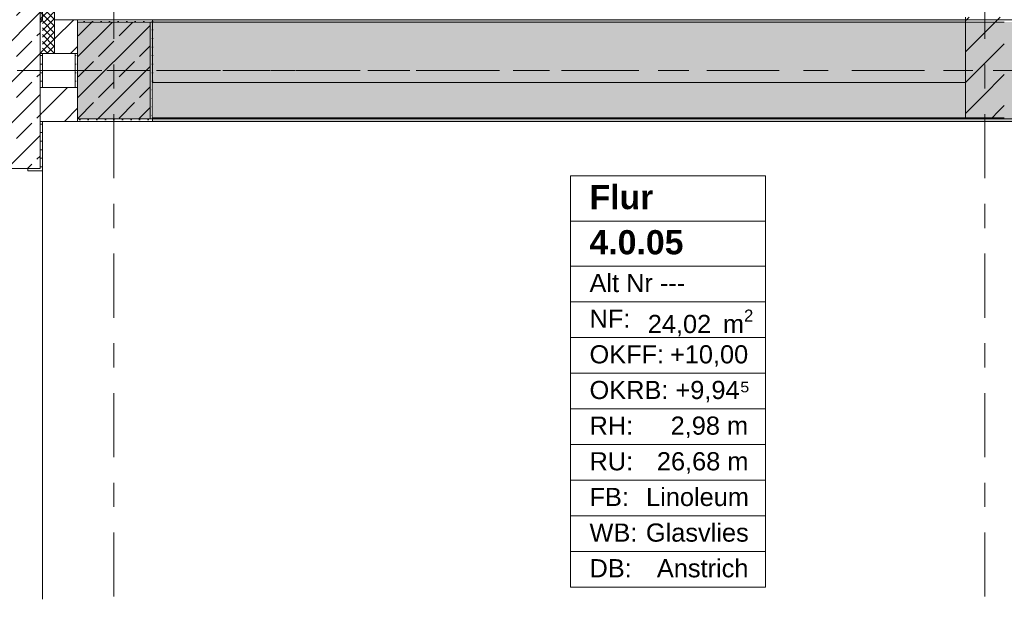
# Model space of a CAD drawing. Header units: metres. Extents: x -3.6 to 84.5, y -11 to 16.8.
# Tile 28 of 229: x 0.1 to 4.2, y 6.1 to 8.5. Entities that reach past the tile are written whole.
import ezdxf

# ---------------------------------------------------------------- set-up
doc = ezdxf.new("R2010")
doc.units = ezdxf.units.M
doc.header["$MEASUREMENT"] = 0
for name, pattern in [('Achse', [0.2, 0.1, -0.05, 0, -0.05]), ('Strichlinie doppelt', [0.546806, 0.264583, -0.105833, 0.070556, -0.105833]), ('Wipeout_Contour', [1, 0, -1])]:
    doc.linetypes.add(name, pattern=pattern)
for name, color, linetype in [('401 - Zone.Raum_ Raumbegrenzung_ Whg.', 7, 'Continuous'), ('451 - Universal.Achsen Raster', 7, 'Continuous'), ('604 - Struktur.Wand Aussen', 7, 'Continuous'), ('605 - Struktur.Wand Innen', 7, 'Continuous'), ('607 - Struktur.Stütze', 7, 'Continuous'), ('608 - Struktur.Träger', 7, 'Continuous'), ('Abbruch_605 - Struktur.Wand Innen', 7, 'Continuous')]:
    doc.layers.add(name, color=color, linetype=linetype)
doc.styles.add('ERSTELLTER_STIL_1', font='txt')
doc.styles.add('ERSTELLTER_STIL_2', font='txt')
doc.linetypes.add('Abbruch 1', pattern='A,0,[1,2022.0244.A_L5A-PL04.10_iA_Deckenelemente 3.OG1.Shx,S=0.001984,R=0,X=0,Y=0],-0.25,0', length=0.25)
pattern_1 = [(45, (0, 0), (-0.08485281, 0.08485281), []), (45, (-0.04243, 0.04243), (-0.08485281, 0.08485281), [0.09, -0.03])]
pattern_2 = [(45, (0, 0), (-0.01767767, 0.01767767), [0, -0.025])]
pattern_3 = [(45, (0, 0), (-0.0636396, 0.0636396), [])]
pattern_4 = [(315, (0, 0), (0.014142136, 0.014142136), []), (45, (0, 0), (-0.014142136, 0.014142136), [])]

msp = doc.modelspace()

# ---------------------------------------------------------------- hatches: boundary and pattern name
at = {"layer": '604 - Struktur.Wand Aussen', "linetype": 'Continuous', "lineweight": 0, "true_color": 0x000000}
h = msp.add_hatch(dxfattribs=at)
h.set_pattern_fill('Gips_0001', color=18, style=0, pattern_type=2)
h.set_pattern_definition(pattern_2)
h.paths.add_polyline_path([(0.235, 7.895), (0.225, 7.895), (0.175, 7.895), (0.175, 7.885), (0.235, 7.885)])
at = {"layer": '607 - Struktur.Stütze', "linetype": 'Continuous', "lineweight": 0, "true_color": 0x000000}
h = msp.add_hatch(dxfattribs=at)
h.set_pattern_fill('Gips_0001', color=18, style=0, pattern_type=2)
h.set_pattern_definition(pattern_2)
h.paths.add_polyline_path([(0.38, 8.51), (0.38, 8.5), (0.68, 8.5), (0.68, 8.1), (0.38, 8.1), (0.38, 8.09), (0.69, 8.09), (0.69, 8.51)])
h = msp.add_hatch(dxfattribs=at)
h.set_pattern_fill('Beton__Stahlbeton_0001', color=18, style=0, pattern_type=2)
h.set_pattern_definition(pattern_1)
h.paths.add_polyline_path([(0.38, 8.1), (0.68, 8.1), (0.68, 8.5), (0.38, 8.5)])
h = msp.add_hatch(dxfattribs=at)
h.set_pattern_fill('Gips_0001', color=18, style=0, pattern_type=2)
h.set_pattern_definition(pattern_2)
h.paths.add_polyline_path([(0.38, 8.37), (0.37, 8.37), (0.37, 8.23), (0.38, 8.23)])

# ---------------------------------------------------------------- linework, layer by layer
at = {"layer": '401 - Zone.Raum_ Raumbegrenzung_ Whg.', "color": 7, "linetype": 'Continuous', "lineweight": 9}
for p, q in [((3.2236, 7.8646), (2.4171, 7.8646)), ((2.4171, 7.8646), (2.4171, 6.1654)), ((2.4171, 7.8646), (3.2236, 7.8646)), ((2.4171, 7.6779), (2.4171, 7.8646)), ((3.2236, 6.1654), (3.2236, 7.8646)), ((3.2236, 7.8646), (3.2236, 7.6779)), ((3.2236, 7.6779), (2.4171, 7.6779)), ((2.4171, 7.6779), (3.2236, 7.6779)), ((2.4171, 7.4913), (2.4171, 7.6779)), ((3.2236, 7.6779), (3.2236, 7.4913)), ((3.2236, 7.4913), (2.4171, 7.4913)), ((2.4171, 7.4913), (3.2236, 7.4913)), ((2.4171, 7.344), (2.4171, 7.4913)), ((3.2236, 7.4913), (3.2236, 7.344)), ((3.2236, 7.344), (2.4171, 7.344)), ((2.4171, 7.344), (3.2236, 7.344)), ((2.4171, 7.1967), (2.4171, 7.344)), ((3.2236, 7.344), (3.2236, 7.1967)), ((3.2236, 7.1967), (2.4171, 7.1967)), ((2.4171, 7.1967), (3.2236, 7.1967)), ((2.4171, 7.0494), (2.4171, 7.1967)), ((3.2236, 7.1967), (3.2236, 7.0494)), ((3.2236, 7.0494), (2.4171, 7.0494)), ((2.4171, 7.0494), (3.2236, 7.0494)), ((2.4171, 6.9021), (2.4171, 7.0494)), ((3.2236, 7.0494), (3.2236, 6.9021)), ((3.2236, 6.9021), (2.4171, 6.9021)), ((2.4171, 6.9021), (3.2236, 6.9021)), ((2.4171, 6.7547), (2.4171, 6.9021)), ((3.2236, 6.9021), (3.2236, 6.7547)), ((3.2236, 6.7547), (2.4171, 6.7547)), ((2.4171, 6.7547), (3.2236, 6.7547)), ((2.4171, 6.6074), (2.4171, 6.7547)), ((3.2236, 6.7547), (3.2236, 6.6074)), ((3.2236, 6.6074), (2.4171, 6.6074)), ((2.4171, 6.6074), (3.2236, 6.6074)), ((2.4171, 6.4601), (2.4171, 6.6074)), ((3.2236, 6.6074), (3.2236, 6.4601)), ((3.2236, 6.4601), (2.4171, 6.4601)), ((2.4171, 6.4601), (3.2236, 6.4601)), ((2.4171, 6.3128), (2.4171, 6.4601)), ((3.2236, 6.4601), (3.2236, 6.3128)), ((3.2236, 6.3128), (2.4171, 6.3128)), ((2.4171, 6.3128), (3.2236, 6.3128)), ((2.4171, 6.1654), (2.4171, 6.3128)), ((3.2236, 6.3128), (3.2236, 6.1654)), ((2.4171, 6.1654), (3.2236, 6.1654)), ((3.2236, 6.1654), (2.4171, 6.1654))]:
    msp.add_line(p, q, dxfattribs=at)
at = {"layer": '451 - Universal.Achsen Raster', "color": 160, "linetype": 'Strichlinie doppelt', "lineweight": 9, "true_color": 0x3232ff}
msp.add_line((0.53, -10.585), (0.53, 16.355), dxfattribs=at)
at = {"layer": '604 - Struktur.Wand Aussen', "color": 7, "linetype": 'Continuous', "lineweight": 13}
for p, q in [((0.105, 7.895), (0.175, 7.895)), ((0.225, 7.895), (0.175, 7.895)), ((0.235, 6.115), (0.235, 7.885))]:
    msp.add_line(p, q, dxfattribs=at)
at = {"layer": '604 - Struktur.Wand Aussen', "color": 7, "linetype": 'Continuous', "lineweight": 5}
for p, q in [((0.175, 7.895), (0.175, 7.885)), ((0.235, 7.895), (0.235, 7.885)), ((0.175, 7.885), (0.235, 7.885))]:
    msp.add_line(p, q, dxfattribs=at)
at = {"layer": '607 - Struktur.Stütze', "color": 7, "linetype": 'Continuous', "lineweight": 5, "flags": 128}
for points in [[(0.38, 8.09), (0.69, 8.09), (0.69, 8.51), (0.38, 8.51)], [(0.37, 8.37), (0.37, 8.23)]]:
    msp.add_lwpolyline(points, dxfattribs=at)
at = {"layer": '607 - Struktur.Stütze', "color": 7, "linetype": 'Continuous', "lineweight": 13, "flags": 128}
msp.add_lwpolyline([(0.38, 8.1), (0.68, 8.1), (0.68, 8.5), (0.38, 8.5)], close=True, dxfattribs=at)
at = {"layer": '608 - Struktur.Träger', "color": 7, "linetype": 'Continuous', "lineweight": 5}
msp.add_line((0.69, 8.51), (0.69, 8.5), dxfattribs=at)

# ---------------------------------------------------------------- texts
at = {"layer": '401 - Zone.Raum_ Raumbegrenzung_ Whg.', "color": 7, "lineweight": 9, "attachment_point": 1}
for s, insert, char_height, style in [('\\A1;{\\pqj;\\pt0;\\fArial|b1|i0|c0|p38;Flur}', (2.4957, 7.827), 0.1, 'ERSTELLTER_STIL_1'), ('\\A1;{\\pqj;\\pt0;\\fArial|b1|i0|c0|p38;}', (3.145, 7.8498), 0.1, 'ERSTELLTER_STIL_1'), ('\\A1;{\\pqj;\\pt0;\\fArial|b1|i0|c0|p38;}', (3.145, 7.6632), 0.1, 'ERSTELLTER_STIL_1'), ('\\A1;{\\pql;\\pt0;\\fArial|b1|i0|c0|p38;4.0.05}', (2.4957, 7.6404), 0.1, 'ERSTELLTER_STIL_1'), ('\\A1;{\\pqj;\\pt0;\\fArial|b0|i0|c0|p38;Alt Nr ---}', (2.4957, 7.4595), 0.075, 'ERSTELLTER_STIL_2'), ('\\A1;{\\pqj;\\pt0;\\fArial|b0|i0|c0|p38;}', (3.145, 7.4766), 0.075, 'ERSTELLTER_STIL_2'), ('\\A1;{\\pqj;\\pt0;\\fArial|b0|i0|c0|p38;NF: }', (2.4957, 7.3121), 0.075, 'ERSTELLTER_STIL_2'), ('\\A1;{\\pql;\\pt0,0.05;\\fArial|b0|i0|c0|p38;24,02\\fArial|b0|i0|c0|p38;\\A1{\\H.66x;\\S^  ;}\\fArial|b0|i0|c0|p38; m\\fArial|b0|i0|c0|p38;\\A1{\\H.66x;\\S2^  ;}}', (2.7365, 7.3121), 0.075, 'ERSTELLTER_STIL_2'), ('\\A1;{\\pqj;\\pt0;\\fArial|b0|i0|c0|p38;OKFF: }', (2.4957, 7.1648), 0.075, 'ERSTELLTER_STIL_2'), ('\\A1;{\\pqj;\\pt0;\\fArial|b0|i0|c0|p38;+10,00}', (2.8282, 7.1648), 0.075, 'ERSTELLTER_STIL_2'), ('\\A1;{\\pqj;\\pt0;\\fArial|b0|i0|c0|p38;OKRB: }', (2.4957, 7.0175), 0.075, 'ERSTELLTER_STIL_2'), ('\\A1;{\\pqj;\\pt0;\\fArial|b0|i0|c0|p38;+9,94⁵}', (2.8509, 7.0175), 0.075, 'ERSTELLTER_STIL_2'), ('\\A1;{\\pqj;\\pt0;\\fArial|b0|i0|c0|p38;RH: }', (2.4957, 6.8702), 0.075, 'ERSTELLTER_STIL_2'), ('\\A1;{\\pqj;\\pt0;\\fArial|b0|i0|c0|p38;2,98 m}', (2.831, 6.8702), 0.075, 'ERSTELLTER_STIL_2'), ('\\A1;{\\pqj;\\pt0;\\fArial|b0|i0|c0|p38;RU: }', (2.4957, 6.7229), 0.075, 'ERSTELLTER_STIL_2'), ('\\A1;{\\pqj;\\pt0;\\fArial|b0|i0|c0|p38;26,68 m}', (2.7741, 6.7229), 0.075, 'ERSTELLTER_STIL_2'), ('\\A1;{\\pqj;\\pt0;\\fArial|b0|i0|c0|p38;FB: }', (2.4957, 6.5755), 0.075, 'ERSTELLTER_STIL_2'), ('\\A1;{\\pqj;\\pt0;\\fArial|b0|i0|c0|p38;Linoleum}', (2.7295, 6.5755), 0.075, 'ERSTELLTER_STIL_2'), ('\\A1;{\\pqj;\\pt0;\\fArial|b0|i0|c0|p38;Glasvlies}', (2.7288, 6.4282), 0.075, 'ERSTELLTER_STIL_2'), ('\\A1;{\\pqj;\\pt0;\\fArial|b0|i0|c0|p38;WB: }', (2.4957, 6.4282), 0.075, 'ERSTELLTER_STIL_2'), ('\\A1;{\\pqj;\\pt0;\\fArial|b0|i0|c0|p38;DB: }', (2.4957, 6.2809), 0.075, 'ERSTELLTER_STIL_2'), ('\\A1;{\\pqj;\\pt0;\\fArial|b0|i0|c0|p38;Anstrich}', (2.7741, 6.2809), 0.075, 'ERSTELLTER_STIL_2')]:
    msp.add_mtext(s, dxfattribs=dict(at, insert=insert, char_height=char_height, style=style))

# ---------------------------------------------------------------- wipeouts: each hides what was drawn before it
at = {"color": 254, "linetype": 'Wipeout_Contour', "lineweight": 0, "ltscale": 33.831363}
msp.add_wipeout([(0.235, 8.37), (0.235, 8.51), (0.225, 8.51), (0.225, 8.37)], dxfattribs=at).dxf.layer = '605 - Struktur.Wand Innen'
at = {"color": 254, "linetype": 'Wipeout_Contour', "lineweight": 0, "ltscale": 32.713807}
msp.add_wipeout([(0.235, 8.09), (0.235, 8.23), (0.225, 8.23), (0.225, 8.09)], dxfattribs=at).dxf.layer = '605 - Struktur.Wand Innen'

# ---------------------------------------------------------------- next in the draw order: hatches: boundary and pattern name
at = {"layer": '604 - Struktur.Wand Aussen', "linetype": 'Continuous', "lineweight": 0, "true_color": 0x000000}
h = msp.add_hatch(dxfattribs=at)
h.set_pattern_fill('Gips_0001', color=18, style=0, pattern_type=2)
h.set_pattern_definition(pattern_2)
h.paths.add_polyline_path([(0.235, 8.51), (0.235, 13.445), (0.225, 13.445), (0.225, 8.51)])
at = {"layer": '605 - Struktur.Wand Innen', "linetype": 'Continuous', "lineweight": 0, "true_color": 0x000000}
h = msp.add_hatch(dxfattribs=at)
h.set_pattern_fill('MW_Ziegel_0001', color=18, style=0, pattern_type=2)
h.set_pattern_definition(pattern_3)
h.paths.add_polyline_path([(0.235, 8.37), (0.235, 8.51), (0.225, 8.51), (0.225, 8.37)])
h = msp.add_hatch(dxfattribs=at)
h.set_pattern_fill('MW_Ziegel_0001', color=18, style=0, pattern_type=2)
h.set_pattern_definition(pattern_3)
h.paths.add_polyline_path([(0.235, 8.09), (0.235, 8.23), (0.225, 8.23), (0.225, 8.09)])

# ---------------------------------------------------------------- next in the draw order: linework, layer by layer
at = {"layer": '604 - Struktur.Wand Aussen', "color": 7, "linetype": 'Continuous', "lineweight": 18}
for p, q in [((0.235, 8.51), (0.225, 8.51)), ((0.235, 8.51), (0.225, 8.51)), ((0.225, 8.37), (0.235, 8.37)), ((0.225, 8.37), (0.235, 8.37))]:
    msp.add_line(p, q, dxfattribs=at)
at = {"layer": '604 - Struktur.Wand Aussen', "color": 7, "linetype": 'Continuous', "lineweight": 13}
msp.add_line((0.225, 8.51), (0.225, 8.37), dxfattribs=at)
msp.add_line((0.225, 8.51), (0.225, 8.37), dxfattribs=at)
at = {"layer": '604 - Struktur.Wand Aussen', "color": 7, "linetype": 'Continuous', "lineweight": 5, "flags": 128}
msp.add_lwpolyline([(0.235, 8.51), (0.235, 13.445)], dxfattribs=at)
at = {"layer": 'Abbruch_605 - Struktur.Wand Innen', "color": 7, "linetype": 'Abbruch 1', "lineweight": 18, "flags": 128}
msp.add_lwpolyline([(0.225, 12.69), (0.225, 8.51)], dxfattribs=at)

# ---------------------------------------------------------------- next in the draw order: wipeouts: each hides what was drawn before it
at = {"color": 254, "linetype": 'Wipeout_Contour', "lineweight": 0, "ltscale": 33.844923}
msp.add_wipeout([(0.285, 8.37), (0.38, 8.37), (0.38, 8.51), (0.285, 8.51)], dxfattribs=at).dxf.layer = '605 - Struktur.Wand Innen'
at = {"color": 254, "linetype": 'Wipeout_Contour', "lineweight": 0, "ltscale": 34.619}
msp.add_wipeout([(0.69, 8.105), (4.05, 8.105), (4.05, 8.25), (0.69, 8.25)], dxfattribs=at).dxf.layer = '605 - Struktur.Wand Innen'

# ---------------------------------------------------------------- next in the draw order: hatches: boundary and pattern name
at = {"layer": '605 - Struktur.Wand Innen', "linetype": 'Continuous', "lineweight": 0, "true_color": 0x000000}
h = msp.add_hatch(dxfattribs=at)
h.set_pattern_fill('MW_Ziegel_0001', color=18, style=0, pattern_type=2)
h.set_pattern_definition(pattern_3)
h.paths.add_polyline_path([(0.285, 8.37), (0.38, 8.37), (0.38, 8.51), (0.285, 8.51)])
at = {"layer": 'Abbruch_605 - Struktur.Wand Innen', "linetype": 'Continuous', "lineweight": 0, "true_color": 0x000000}
h = msp.add_hatch(dxfattribs=at)
h.set_pattern_fill('Dämmung__hart_2_0001', color=18, style=0, pattern_type=2)
h.set_pattern_definition(pattern_4)
h.paths.add_polyline_path([(0.285, 12.69), (0.225, 12.69), (0.225, 8.51), (0.285, 8.51)])
h = msp.add_hatch(dxfattribs=at)
h.set_pattern_fill('Dämmung__hart_2_0001', color=18, style=0, pattern_type=2)
h.set_pattern_definition(pattern_4)
h.paths.add_polyline_path([(0.285, 8.51), (0.235, 8.51), (0.235, 8.37), (0.285, 8.37)])

# ---------------------------------------------------------------- next in the draw order: linework, layer by layer
at = {"layer": '605 - Struktur.Wand Innen', "color": 7, "linetype": 'Continuous', "lineweight": 18}
for p, q in [((0.235, 8.37), (0.285, 8.37)), ((4.05, 8.25), (4.05, 8.105))]:
    msp.add_line(p, q, dxfattribs=at)
at = {"layer": '605 - Struktur.Wand Innen', "color": 7, "linetype": 'Continuous', "lineweight": 18, "flags": 128}
for points in [[(0.38, 8.51), (0.285, 8.51)], [(0.38, 8.5), (0.38, 8.51)], [(0.235, 8.37), (0.38, 8.37)]]:
    msp.add_lwpolyline(points, dxfattribs=at)
at = {"layer": '605 - Struktur.Wand Innen', "color": 7, "linetype": 'Continuous', "lineweight": 13, "flags": 128}
for points in [[(4.05, 8.25), (0.69, 8.25)], [(0.69, 8.105), (4.05, 8.105)]]:
    msp.add_lwpolyline(points, dxfattribs=at)
at = {"layer": '608 - Struktur.Träger', "color": 7, "linetype": 'Continuous', "lineweight": 13}
msp.add_line((0.69, 8.5), (0.38, 8.5), dxfattribs=at)
at = {"layer": '608 - Struktur.Träger', "color": 7, "linetype": 'Continuous', "lineweight": 5}
msp.add_line((0.69, 8.1), (0.69, 8.09), dxfattribs=at)
at = {"layer": 'Abbruch_605 - Struktur.Wand Innen', "color": 7, "linetype": 'Abbruch 1', "lineweight": 18}
msp.add_line((0.285, 8.37), (0.285, 8.51), dxfattribs=at)
msp.add_line((0.285, 8.37), (0.285, 8.51), dxfattribs=at)
at = {"layer": 'Abbruch_605 - Struktur.Wand Innen', "color": 7, "linetype": 'Abbruch 1', "lineweight": 18, "flags": 128}
msp.add_lwpolyline([(0.285, 8.51), (0.285, 12.69)], dxfattribs=at)

# ---------------------------------------------------------------- next in the draw order: wipeouts: each hides what was drawn before it
at = {"color": 254, "linetype": 'Wipeout_Contour', "lineweight": 0, "ltscale": 32.724497}
msp.add_wipeout([(0.38, 8.23), (0.235, 8.23), (0.235, 8.09), (0.38, 8.09)], dxfattribs=at).dxf.layer = '605 - Struktur.Wand Innen'

# ---------------------------------------------------------------- next in the draw order: hatches: boundary and pattern name
at = {"layer": '604 - Struktur.Wand Aussen', "linetype": 'Continuous', "lineweight": 0, "true_color": 0x000000}
h = msp.add_hatch(dxfattribs=at)
h.set_pattern_fill('Beton__Stahlbeton_0001', color=18, style=0, pattern_type=2)
h.set_pattern_definition(pattern_1)
h.paths.add_polyline_path([(-0.015, 13.455), (-0.015, 7.895), (0.105, 7.895), (0.175, 7.895), (0.225, 7.895), (0.225, 13.455)])
h = msp.add_hatch(dxfattribs=at)
h.set_pattern_fill('Gips_0001', color=18, style=0, pattern_type=2)
h.set_pattern_definition(pattern_2)
h.paths.add_polyline_path([(0.235, 8.23), (0.235, 8.37), (0.225, 8.37), (0.225, 8.23)])
h = msp.add_hatch(dxfattribs=at)
h.set_pattern_fill('Gips_0001', color=18, style=0, pattern_type=2)
h.set_pattern_definition(pattern_2)
h.paths.add_polyline_path([(0.225, 7.895), (0.235, 7.895), (0.235, 8.09), (0.225, 8.09)])
at = {"layer": '605 - Struktur.Wand Innen', "linetype": 'Continuous', "lineweight": 0, "true_color": 0x000000}
h = msp.add_hatch(dxfattribs=at)
h.set_pattern_fill('MW_Ziegel_0001', color=18, style=0, pattern_type=2)
h.set_pattern_definition(pattern_3)
h.paths.add_polyline_path([(0.38, 8.23), (0.235, 8.23), (0.235, 8.09), (0.38, 8.09)])

# ---------------------------------------------------------------- next in the draw order: linework, layer by layer
at = {"layer": '604 - Struktur.Wand Aussen', "color": 7, "linetype": 'Continuous', "lineweight": 13}
for p, q in [((0.225, 8.23), (0.225, 8.37)), ((0.225, 8.23), (0.225, 8.09)), ((0.225, 8.23), (0.225, 8.09)), ((0.225, 7.895), (0.225, 8.09))]:
    msp.add_line(p, q, dxfattribs=at)
at = {"layer": '604 - Struktur.Wand Aussen', "color": 7, "linetype": 'Continuous', "lineweight": 18}
for p, q in [((0.235, 8.23), (0.225, 8.23)), ((0.235, 8.23), (0.225, 8.23)), ((0.225, 8.09), (0.235, 8.09)), ((0.225, 8.09), (0.235, 8.09))]:
    msp.add_line(p, q, dxfattribs=at)
at = {"layer": '604 - Struktur.Wand Aussen', "color": 7, "linetype": 'Continuous', "lineweight": 5, "flags": 128}
for points in [[(0.235, 8.23), (0.235, 8.37)], [(0.235, 7.895), (0.235, 8.09)]]:
    msp.add_lwpolyline(points, dxfattribs=at)
at = {"layer": '605 - Struktur.Wand Innen', "color": 7, "linetype": 'Continuous', "lineweight": 18, "flags": 128}
for points in [[(0.38, 8.23), (0.235, 8.23)], [(0.38, 8.09), (0.38, 8.1)], [(0.235, 8.09), (0.38, 8.09)]]:
    msp.add_lwpolyline(points, dxfattribs=at)
at = {"layer": '608 - Struktur.Träger', "color": 7, "linetype": 'Continuous', "lineweight": 13}
msp.add_line((0.38, 8.09), (0.38, 8.51), dxfattribs=at)
at = {"layer": '608 - Struktur.Träger', "color": 7, "linetype": 'Continuous', "lineweight": 9}
msp.add_line((0.38, 8.5), (0.38, 8.1), dxfattribs=at)

# ---------------------------------------------------------------- next in the draw order: wipeouts: each hides what was drawn before it
at = {"color": 254, "linetype": 'Wipeout_Contour', "lineweight": 0, "ltscale": 27.189361}
msp.add_wipeout([(4.21, 8.105), (4.05, 8.25), (4.05, 8.105)], dxfattribs=at).dxf.layer = '605 - Struktur.Wand Innen'

# ---------------------------------------------------------------- next in the draw order: hatches: boundary and pattern name
at = {"layer": '605 - Struktur.Wand Innen', "linetype": 'Continuous', "lineweight": 0, "true_color": 0x000000}
h = msp.add_hatch(dxfattribs=at)
h.set_pattern_fill('MW_Ziegel_0001', color=18, style=0, pattern_type=2)
h.set_pattern_definition(pattern_3)
h.paths.add_polyline_path([(4.21, 8.105), (4.05, 8.25), (4.05, 8.105)])

# ---------------------------------------------------------------- next in the draw order: wipeouts: each hides what was drawn before it
at = {"color": 254, "linetype": 'Wipeout_Contour', "lineweight": 0, "ltscale": 37.596946}
msp.add_wipeout([(4.21, 8.52), (4.05, 8.52), (4.05, 8.25), (4.21, 8.105)], dxfattribs=at).dxf.layer = '605 - Struktur.Wand Innen'

# ---------------------------------------------------------------- next in the draw order: hatches: boundary and pattern name
at = {"layer": '605 - Struktur.Wand Innen', "linetype": 'Continuous', "lineweight": 0, "true_color": 0x000000}
h = msp.add_hatch(dxfattribs=at)
h.set_pattern_fill('MW_Ziegel_0001', color=18, style=0, pattern_type=2)
h.set_pattern_definition(pattern_3)
h.paths.add_polyline_path([(4.21, 8.52), (4.05, 8.52), (4.05, 8.25), (4.21, 8.105)])
at = {"layer": '608 - Struktur.Träger', "linetype": 'Continuous', "lineweight": 0, "true_color": 0x000000}
h = msp.add_hatch(dxfattribs=at)
h.set_pattern_fill('Gips_0001', color=18, style=0, pattern_type=2)
h.set_pattern_definition(pattern_2)
h.paths.add_polyline_path([(0.69, 8.5), (4.05, 8.5), (4.05, 8.51), (0.69, 8.51)])
h = msp.add_hatch(dxfattribs=at)
h.set_pattern_fill('Beton__Stahlbeton_0001', color=18, style=0, pattern_type=2)
h.set_pattern_definition(pattern_1)
h.paths.add_polyline_path([(0.69, 8.5), (0.38, 8.5), (0.38, 8.1), (0.69, 8.1), (7.57, 8.1), (7.89, 8.1), (11.17, 8.1), (11.49, 8.1), (14.77, 8.1), (15.09, 8.1), (18.37, 8.1), (18.69, 8.1), (22.05, 8.1), (22.2, 8.1), (25.57, 8.1), (25.89, 8.1), (29.25, 8.1), (29.4, 8.1), (32.77, 8.1), (33.09, 8.1), (39.97, 8.1), (40.29, 8.1), (47.17, 8.1), (47.49, 8.1), (50.77, 8.1), (51.09, 8.1), (54.37, 8.1), (54.69, 8.1), (61.57, 8.1), (61.88, 8.1), (61.88, 8.5), (61.57, 8.5), (58.195, 8.5), (58.055, 8.5), (54.69, 8.5), (54.37, 8.5), (51.09, 8.5), (50.77, 8.5), (47.49, 8.5), (47.17, 8.5), (43.81, 8.5), (43.67, 8.5), (40.29, 8.5), (39.97, 8.5), (36.61, 8.5), (36.46, 8.5), (33.09, 8.5), (32.77, 8.5), (29.4, 8.5), (29.25, 8.5), (25.89, 8.5), (25.57, 8.5), (22.2, 8.5), (22.05, 8.5), (18.69, 8.5), (18.37, 8.5), (15.09, 8.5), (14.77, 8.5), (11.49, 8.5), (11.17, 8.5), (7.89, 8.5), (7.57, 8.5), (4.21, 8.5), (4.05, 8.5)])
h = msp.add_hatch(dxfattribs=at)
h.set_pattern_fill('Gips_0001', color=18, style=0, pattern_type=2)
h.set_pattern_definition(pattern_2)
h.paths.add_polyline_path([(0.69, 8.1), (0.69, 8.09), (7.57, 8.09), (7.57, 8.1)])

# ---------------------------------------------------------------- next in the draw order: linework, layer by layer
at = {"layer": '451 - Universal.Achsen Raster', "color": 160, "linetype": 'Strichlinie doppelt', "lineweight": 9, "true_color": 0x3232ff}
for p, q in [((4.13, -10.585), (4.13, 16.355)), ((64.935, 8.3), (-3.175, 8.3))]:
    msp.add_line(p, q, dxfattribs=at)
at = {"layer": '605 - Struktur.Wand Innen', "color": 7, "linetype": 'Continuous', "lineweight": 18}
msp.add_line((4.05, 8.25), (4.05, 8.105), dxfattribs=at)
at = {"layer": '605 - Struktur.Wand Innen', "color": 7, "linetype": 'Continuous', "lineweight": 18, "flags": 128}
for points in [[(4.05, 8.52), (4.05, 8.25)], [(4.21, 8.105), (4.05, 8.105)]]:
    msp.add_lwpolyline(points, dxfattribs=at)
at = {"layer": '608 - Struktur.Träger', "color": 7, "linetype": 'Continuous', "lineweight": 13}
for p, q in [((0.38, 8.51), (61.88, 8.51)), ((4.05, 8.5), (0.69, 8.5)), ((4.21, 8.5), (4.05, 8.5)), ((0.38, 8.09), (61.88, 8.09))]:
    msp.add_line(p, q, dxfattribs=at)
at = {"layer": '608 - Struktur.Träger', "color": 7, "linetype": 'Continuous', "lineweight": 5}
for p, q in [((4.05, 8.51), (0.69, 8.51)), ((4.05, 8.51), (4.05, 8.5)), ((7.57, 8.09), (0.69, 8.09))]:
    msp.add_line(p, q, dxfattribs=at)
at = {"layer": '608 - Struktur.Träger', "color": 7, "linetype": 'Achse', "lineweight": 9}
msp.add_line((0.38, 8.3), (61.88, 8.3), dxfattribs=at)
at = {"layer": '608 - Struktur.Träger', "color": 7, "linetype": 'Continuous', "lineweight": 13, "flags": 128}
msp.add_lwpolyline([(47.49, 8.1), (47.17, 8.1), (40.29, 8.1), (39.97, 8.1), (33.09, 8.1), (32.77, 8.1), (29.4, 8.1), (29.25, 8.1), (25.89, 8.1), (25.57, 8.1), (22.2, 8.1), (22.05, 8.1), (18.69, 8.1), (18.37, 8.1), (15.09, 8.1), (14.77, 8.1), (11.49, 8.1), (11.17, 8.1), (7.89, 8.1), (7.57, 8.1), (0.69, 8.1), (0.38, 8.1)], dxfattribs=at)

doc.saveas('drawing.dxf')
